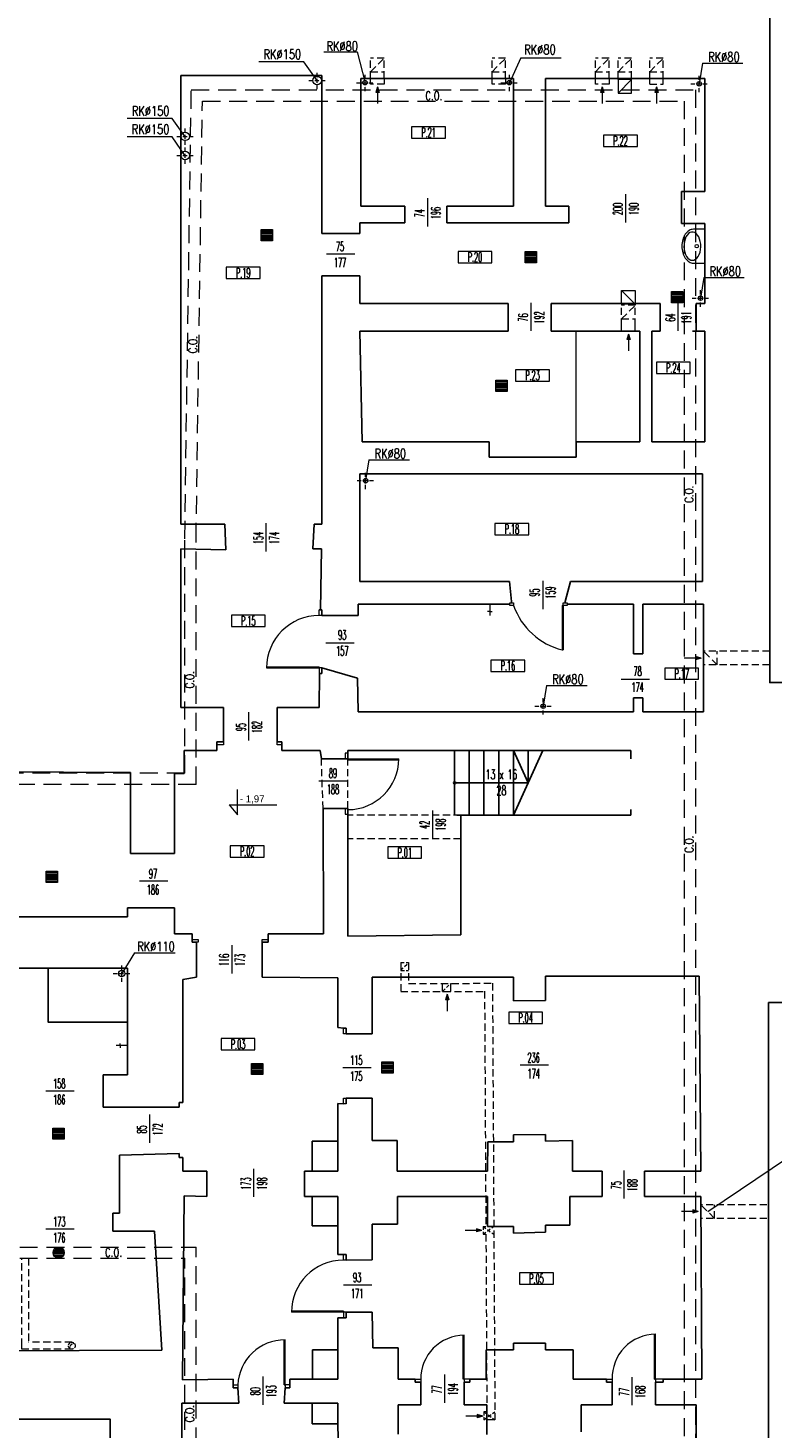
# Model space of a CAD drawing. Header units: millimetres. Extents: x 12584 to 77584, y 9983 to 29820.
# Tile 4 of 176: x 18211 to 19530, y 11439 to 13920. Entities that reach past the tile are written whole.
import ezdxf

# ---------------------------------------------------------------- set-up
doc = ezdxf.new("R2010")
doc.units = ezdxf.units.MM
doc.linetypes.add('ACAD_ISO10W100', pattern=[18, 12, -3, 0, -3])
doc.linetypes.add('HIDDEN', pattern=[9.525, 6.35, -3.175])
for name, color, linetype, lineweight in [('m_armatura', 5, 'Continuous', 5), ('m_armatura_bialy', 7, 'Continuous', 5), ('m_wentylacja', 1, 'Continuous', 5), ('mi_wentylacja', 7, 'Continuous', 0), ('mr_cienka', 7, 'Continuous', 9), ('mr_instalacje', 1, 'Continuous', 9), ('mr_opis', 7, 'Continuous', 9), ('mr_opis_bialy', 7, 'Continuous', 9), ('mr_otwory', 7, 'Continuous', 9), ('mr_przerywane', 7, 'Continuous', 13), ('mr_stolarka', 7, 'Continuous', 13), ('mr_wentylacja', 1, 'Continuous', 13), ('mr_ściany', 7, 'Continuous', 25)]:
    doc.layers.add(name, color=color, linetype=linetype, lineweight=lineweight)
doc.styles.add('styl1', font='simplex.shx', dxfattribs={"width": 0.75})
doc.styles.add('TABELKA', font='arial.ttf')
doc.styles.add('WYM', font='simplex.shx', dxfattribs={"width": 0.5})

# ---------------------------------------------------------------- blocks, each defined once
blk = doc.blocks.new('strz')
at = {"layer": 'm_wentylacja', "ltscale": 2}
h = blk.add_hatch(color=0, dxfattribs=at)
h.paths.add_polyline_path([(0, 9.8), (-2.9, 9.8), (0, 0)])
h.paths.add_polyline_path([(2.9, 9.8), (0, 9.8), (0, 0)])
at = {"layer": 'm_wentylacja', "color": 0, "ltscale": 2}
for p, q in [((0, 0), (0, 29.8)), ((0, 0), (-2.9, 9.8)), ((-2.9, 9.8), (2.9, 9.8)), ((0, 0), (2.9, 9.8))]:
    blk.add_line(p, q, dxfattribs=at)
blk = doc.blocks.new('KOTA')
at = {"layer": 'mr_opis', "color": 0}
for p, q in [((0, 0), (0, 50)), ((-16.6, 20), (76.8, 20)), ((-16.6, 20), (0, 0))]:
    blk.add_line(p, q, dxfattribs=at)
at = {"layer": 'mr_opis', "color": 0, "style": 'TABELKA', "flags": 4}
blk.add_attdef('POZIOM', (1.4, 25), '', height=13.7, rotation=360, dxfattribs=at)
blk = doc.blocks.new('UMYWALKA')
at = {"layer": 'm_armatura', "color": 0}
for p, q in [((-24.5, 24.9), (-25, 22)), ((-23.2, 27.6), (-24.5, 24.9)), ((-21, 30.1), (-23.2, 27.6)), ((-18.1, 32.3), (-21, 30.1)), ((-14.5, 34.2), (-18.1, 32.3)), ((-10.4, 35.6), (-14.5, 34.2)), ((-5.9, 36.6), (-10.4, 35.6)), ((-1.2, 37), (-5.9, 36.6)), ((3.6, 36.8), (-1.2, 37)), ((8.2, 36.2), (3.6, 36.8)), ((12.5, 35), (8.2, 36.2)), ((16.4, 33.3), (12.5, 35)), ((19.7, 31.3), (16.4, 33.3)), ((22.2, 28.9), (19.7, 31.3)), ((24, 26.2), (22.2, 28.9)), ((24.9, 23.5), (24, 26.2)), ((-30, 20.2), (-30, 0)), ((-30, 0), (30, 0)), ((-25, 22), (-24.5, 19.2)), ((-24.5, 19.2), (-23.2, 16.5)), ((-23.2, 16.5), (-21, 14)), ((-21, 14), (-18.1, 11.7)), ((-18.1, 11.7), (-14.5, 9.9)), ((-14.5, 9.9), (-10.4, 8.4)), ((-10.4, 8.4), (-5.9, 7.5)), ((-5.9, 7.5), (-1.2, 7.1)), ((-1.2, 7.1), (3.6, 7.2)), ((3.6, 7.2), (8.2, 7.9)), ((8.2, 7.9), (12.5, 9.1)), ((12.5, 9.1), (16.4, 10.7)), ((16.4, 10.7), (19.7, 12.8)), ((19.7, 12.8), (22.2, 15.2)), ((22.2, 15.2), (24, 17.8)), ((24, 17.8), (24.9, 20.6)), ((24.9, 20.6), (24.9, 23.5)), ((30, 0), (30, 20.2))]:
    blk.add_line(p, q, dxfattribs=at)
blk.add_circle((0, 14.2), 3, dxfattribs=at)
for centre, radius, start, end in [((-16.1, 20.2), 13.9, 148.4647, 180), ((-8.4, 15.5), 23, 124.0194, 148.4647), ((-3.3, 8), 32, 105.6207, 124.0194), ((0, -3.8), 44.3, 90, 105.6207), ((0, -3.8), 44.3, 74.3793, 90), ((3.3, 8), 32, 55.9806, 74.3793), ((8.4, 15.5), 23, 31.5353, 55.9806), ((16.1, 20.2), 13.9, 0, 31.5353)]:
    blk.add_arc(centre, radius, start, end, dxfattribs=at)

msp = doc.modelspace()

# ---------------------------------------------------------------- linework, layer by layer
at = {"layer": 'm_armatura', "color": 7}
for p, q in [((19028.5, 12885.6), (19024.5, 12885.6)), ((19028.5, 12898.6), (19028.5, 12878.6)), ((19028.5, 12885.6), (19032.5, 12885.6)), ((18386.6, 12116.4), (18366.6, 12116.4)), ((18373.6, 12116.4), (18373.6, 12120.4)), ((18373.6, 12116.4), (18373.6, 12112.4))]:
    msp.add_line(p, q, dxfattribs=at)
at = {"layer": 'mr_cienka', "color": 7, "ltscale": 2}
for p, q in [((18889.9, 13744.4), (18889.9, 13724.4)), ((18949.9, 13744.4), (18889.9, 13744.4)), ((18889.9, 13724.4), (18949.9, 13724.4)), ((19229.8, 13729.7), (19229.8, 13709.7)), ((19289.8, 13729.7), (19229.8, 13729.7)), ((19229.8, 13709.7), (19289.8, 13709.7)), ((18972.1, 13523.8), (18972.1, 13503.8)), ((19032.1, 13523.8), (18972.1, 13523.8)), ((18561.7, 13495.7), (18561.7, 13475.7)), ((18621.7, 13495.7), (18561.7, 13495.7)), ((18972.1, 13503.8), (19032.1, 13503.8)), ((18561.7, 13475.7), (18621.7, 13475.7)), ((19323.4, 13327.4), (19323.4, 13307.4)), ((19383.4, 13327.4), (19323.4, 13327.4)), ((19074, 13314), (19074, 13294)), ((19134, 13314), (19074, 13314)), ((19323.4, 13307.4), (19383.4, 13307.4)), ((19074, 13294), (19134, 13294)), ((19037.5, 13041.8), (19037.5, 13021.8)), ((19097.5, 13041.8), (19037.5, 13041.8)), ((19037.5, 13021.8), (19097.5, 13021.8)), ((18570.7, 12879.1), (18570.7, 12859.1)), ((18630.7, 12879.1), (18570.7, 12879.1)), ((18570.7, 12859.1), (18630.7, 12859.1)), ((19030.5, 12799.6), (19030.5, 12779.6)), ((19090.5, 12799.6), (19030.5, 12799.6)), ((19030.5, 12779.6), (19090.5, 12779.6)), ((19338.2, 12785.5), (19338.2, 12765.5)), ((19398.2, 12785.5), (19338.2, 12785.5)), ((19338.2, 12765.5), (19398.2, 12765.5)), ((18568.7, 12470.6), (18568.7, 12450.6)), ((18628.7, 12470.6), (18568.7, 12470.6)), ((18847.7, 12468.5), (18847.7, 12448.5)), ((18907.7, 12468.5), (18847.7, 12468.5)), ((18568.7, 12450.6), (18628.7, 12450.6)), ((18847.7, 12448.5), (18907.7, 12448.5)), ((19061.8, 12175.8), (19061.8, 12155.8)), ((19121.8, 12175.8), (19061.8, 12175.8)), ((19061.8, 12155.8), (19121.8, 12155.8)), ((18552.6, 12129), (18552.6, 12109)), ((18612.6, 12129), (18552.6, 12129)), ((18552.6, 12109), (18612.6, 12109)), ((19081, 11713.6), (19081, 11693.6)), ((19141, 11713.6), (19081, 11713.6)), ((19081, 11693.6), (19141, 11693.6))]:
    msp.add_line(p, q, dxfattribs=at)
at = {"layer": 'mr_cienka', "color": 7}
for points in [[(18949.9, 13724.4), (18949.9, 13744.4)], [(19289.8, 13709.7), (19289.8, 13729.7)], [(19032.1, 13503.8), (19032.1, 13523.8)], [(18621.7, 13475.7), (18621.7, 13495.7)], [(19181.1, 13186.2), (19181.1, 13382.2)], [(19383.4, 13307.4), (19383.4, 13327.4)], [(19134, 13294), (19134, 13314)], [(19097.5, 13021.8), (19097.5, 13041.8)], [(18630.7, 12859.1), (18630.7, 12879.1)], [(19090.5, 12779.6), (19090.5, 12799.6)], [(19398.2, 12765.5), (19398.2, 12785.5)], [(18628.7, 12450.6), (18628.7, 12470.6)], [(18907.7, 12448.5), (18907.7, 12468.5)], [(19121.8, 12155.8), (19121.8, 12175.8)], [(18612.6, 12109), (18612.6, 12129)], [(19141, 11693.6), (19141, 11713.6)]]:
    msp.add_lwpolyline(points, dxfattribs=at)
at = {"layer": 'mr_instalacje', "color": 7, "linetype": 'ACAD_ISO10W100', "ltscale": 0.6}
for p, q in [((18707.7, 13826.4), (18737.7, 13826.4)), ((18722.7, 13811.4), (18722.7, 13841.4)), ((18792.4, 13822.7), (18822.4, 13822.7)), ((18807.4, 13807.7), (18807.4, 13837.7)), ((19048.1, 13822.7), (19078.1, 13822.7)), ((19063.1, 13807.7), (19063.1, 13837.7)), ((19384.1, 13820.7), (19414.1, 13820.7)), ((19399.1, 13805.7), (19399.1, 13835.7)), ((18474.2, 13727.5), (18504.2, 13727.5)), ((18489.2, 13712.5), (18489.2, 13742.5)), ((18489.2, 13678.7), (18489.2, 13708.7)), ((18474.2, 13693.7), (18504.2, 13693.7)), ((19401.5, 13425.8), (19401.5, 13455.8)), ((19386.5, 13440.8), (19416.5, 13440.8)), ((18808.5, 13102.6), (18808.5, 13132.6)), ((18793.5, 13117.6), (18823.5, 13117.6)), ((19123, 12702.9), (19123, 12732.9)), ((19108, 12717.9), (19138, 12717.9)), ((18376.7, 12229.2), (18376.7, 12259.2)), ((18361.7, 12244.2), (18391.7, 12244.2))]:
    msp.add_line(p, q, dxfattribs=at)
at = {"layer": 'mr_instalacje', "color": 7, "linetype": 'HIDDEN', "ltscale": 5}
for p, q in [((18488.2, 12599.2), (17107.6, 12599.2)), ((18508.2, 12579.2), (17107.6, 12579.2))]:
    msp.add_line(p, q, dxfattribs=at)
at = {"layer": 'mr_instalacje', "color": 7, "linetype": 'HIDDEN', "ltscale": 2}
msp.add_line((18211.7, 11739.5), (18211.7, 11590.7), dxfattribs=at)
at = {"layer": 'mr_instalacje', "color": 7, "linetype": 'HIDDEN', "ltscale": 5}
for points in [[(18488.2, 13014.4), (18499.8, 13810), (19392.8, 13810), (19392.8, 11150), (18488.2, 11150), (18488.2, 11739.5)], [(18508.2, 13011.1), (18519.5, 13790), (19372.8, 13790), (19372.8, 11170), (18508.2, 11170), (18508.2, 11759.5)], [(18488.2, 12599.2), (18488.2, 13014.4)], [(18508.2, 12579.2), (18508.2, 13011.1)], [(17100.6, 11759.5), (18508.2, 11759.5)], [(17100.6, 11739.5), (18488.2, 11739.5)]]:
    msp.add_lwpolyline(points, dxfattribs=at)
at = {"layer": 'mr_instalacje', "color": 7, "ltscale": 2}
for points in [[(18623.5, 13562.7), (18643.5, 13562.7), (18643.5, 13542.7), (18623.5, 13542.7)], [(19091.2, 13523.8), (19111.2, 13523.8), (19111.2, 13503.8), (19091.2, 13503.8)], [(19350, 13452.8), (19370, 13452.8), (19370, 13432.8), (19350, 13432.8)], [(19039.2, 13295.5), (19059.2, 13295.5), (19059.2, 13275.5), (19039.2, 13275.5)], [(18242.6, 12425.5), (18262.6, 12425.5), (18262.6, 12405.5), (18242.6, 12405.5)], [(18606.6, 12085), (18626.6, 12085), (18626.6, 12065), (18606.6, 12065)], [(18837.4, 12087.6), (18857.4, 12087.6), (18857.4, 12067.6), (18837.4, 12067.6)], [(18254.8, 11970.4), (18274.8, 11970.4), (18274.8, 11950.4), (18254.8, 11950.4)]]:
    msp.add_lwpolyline(points, close=True, dxfattribs=at)
for points in [[(18623.5, 13560.2), (18643.5, 13560.2)], [(18623.5, 13557.7), (18643.5, 13557.7)], [(18623.5, 13555.2), (18643.5, 13555.2)], [(18623.5, 13552.7), (18643.5, 13552.7)], [(18623.5, 13550.2), (18643.5, 13550.2)], [(18623.5, 13547.7), (18643.5, 13547.7)], [(18623.5, 13545.2), (18643.5, 13545.2)], [(19091.2, 13521.3), (19111.2, 13521.3)], [(19091.2, 13518.8), (19111.2, 13518.8)], [(19091.2, 13516.3), (19111.2, 13516.3)], [(19091.2, 13513.8), (19111.2, 13513.8)], [(19091.2, 13511.3), (19111.2, 13511.3)], [(19091.2, 13508.8), (19111.2, 13508.8)], [(19091.2, 13506.3), (19111.2, 13506.3)], [(19350, 13450.3), (19370, 13450.3)], [(19350, 13447.8), (19370, 13447.8)], [(19350, 13445.3), (19370, 13445.3)], [(19350, 13442.8), (19370, 13442.8)], [(19350, 13440.3), (19370, 13440.3)], [(19350, 13437.8), (19370, 13437.8)], [(19350, 13435.3), (19370, 13435.3)], [(19039.2, 13293), (19059.2, 13293)], [(19039.2, 13290.5), (19059.2, 13290.5)], [(19039.2, 13288), (19059.2, 13288)], [(19039.2, 13285.5), (19059.2, 13285.5)], [(19039.2, 13283), (19059.2, 13283)], [(19039.2, 13280.5), (19059.2, 13280.5)], [(19039.2, 13278), (19059.2, 13278)], [(18242.6, 12423), (18262.6, 12423)], [(18242.6, 12420.5), (18262.6, 12420.5)], [(18242.6, 12418), (18262.6, 12418)], [(18242.6, 12415.5), (18262.6, 12415.5)], [(18242.6, 12413), (18262.6, 12413)], [(18242.6, 12410.5), (18262.6, 12410.5)], [(18242.6, 12408), (18262.6, 12408)], [(18606.6, 12082.5), (18626.6, 12082.5)], [(18837.4, 12085.1), (18857.4, 12085.1)], [(18837.4, 12082.6), (18857.4, 12082.6)], [(18606.6, 12080), (18626.6, 12080)], [(18606.6, 12077.5), (18626.6, 12077.5)], [(18606.6, 12075), (18626.6, 12075)], [(18606.6, 12072.5), (18626.6, 12072.5)], [(18606.6, 12070), (18626.6, 12070)], [(18606.6, 12067.5), (18626.6, 12067.5)], [(18837.4, 12080.1), (18857.4, 12080.1)], [(18837.4, 12077.6), (18857.4, 12077.6)], [(18837.4, 12075.1), (18857.4, 12075.1)], [(18837.4, 12072.6), (18857.4, 12072.6)], [(18837.4, 12070.1), (18857.4, 12070.1)], [(18254.8, 11967.9), (18274.8, 11967.9)], [(18254.8, 11965.4), (18274.8, 11965.4)], [(18254.8, 11962.9), (18274.8, 11962.9)], [(18254.8, 11960.4), (18274.8, 11960.4)], [(18254.8, 11957.9), (18274.8, 11957.9)], [(18254.8, 11955.4), (18274.8, 11955.4)], [(18254.8, 11952.9), (18274.8, 11952.9)], [(18255, 11749.7), (18274.7, 11749.7)], [(18255.3, 11752.2), (18274.4, 11752.2)], [(18255.3, 11747.2), (18274.4, 11747.2)], [(18256.4, 11754.7), (18273.3, 11754.7)], [(18256.4, 11744.7), (18273.3, 11744.7)], [(18258.5, 11757.2), (18271.2, 11757.2)], [(18258.5, 11742.2), (18271.2, 11742.2)]]:
    msp.add_lwpolyline(points, dxfattribs=at)
at = {"layer": 'mr_instalacje', "color": 7, "linetype": 'HIDDEN', "ltscale": 2}
for points in [[(18288.3, 11578.7), (18199.7, 11578.7), (18199.7, 11584.7), (18199.7, 11739.5)], [(18288.3, 11590.7), (18211.7, 11590.7)]]:
    msp.add_lwpolyline(points, dxfattribs=at)
at = {"layer": 'mr_instalacje', "color": 7, "linetype": 'HIDDEN', "ltscale": 0.5}
msp.add_lwpolyline([(18284.6, 11580), (18286.3, 11586.2), (18292.1, 11589.4)], dxfattribs=at)
at = {"layer": 'mr_instalacje', "color": 7, "ltscale": 2}
for centre, radius in [((18722.7, 13826.4), 7.5), ((18807.4, 13822.7), 4), ((19063.1, 13822.7), 4), ((18489.2, 13727.5), 7.5), ((18489.2, 13693.7), 7.5), ((18376.7, 12244.2), 5.5)]:
    msp.add_circle(centre, radius, dxfattribs=at)
at = {"layer": 'mr_instalacje', "color": 7}
for centre, radius in [((19399.1, 13820.7), 4), ((19401.5, 13440.8), 4), ((18808.5, 13117.6), 4), ((19123, 12717.9), 4), ((18264.8, 11749.7), 9.84)]:
    msp.add_circle(centre, radius, dxfattribs=at)
at = {"layer": 'mr_instalacje', "color": 7, "linetype": 'HIDDEN', "ltscale": 0.7}
msp.add_circle((18288.3, 11584.7), 6, dxfattribs=at)
at = {"layer": 'mr_opis', "color": 7}
msp.add_lwpolyline([(19414.2, 11822.3), (19557.5, 11918.5), (19663.2, 11918.5)], dxfattribs=at)
at = {"layer": 'mr_otwory', "color": 7, "ltscale": 2}
for p, q in [((19268.5, 13625.2), (19268.5, 13575.2)), ((18917.8, 13617.9), (18917.8, 13567.9)), ((18789.3, 13519.1), (18739.3, 13519.1)), ((19100.9, 13432.9), (19100.9, 13382.9)), ((19361.6, 13432.9), (19361.6, 13382.9)), ((18631.9, 13042.2), (18631.9, 12992.2)), ((19122.5, 12940.1), (19122.5, 12890.1)), ((18788, 12829.3), (18738, 12829.3)), ((19311, 12765.2), (19261, 12765.2)), ((18601, 12707.1), (18601, 12657.1)), ((18775.7, 12584.8), (18725.7, 12584.8)), ((18927.2, 12532.9), (18927.2, 12482.9)), ((18458.2, 12407.6), (18408.2, 12407.6)), ((18571.3, 12294.5), (18571.3, 12244.5)), ((19132.2, 12081.7), (19082.2, 12081.7)), ((18818.1, 12077.3), (18768.1, 12077.3)), ((18292.2, 12035.8), (18242.2, 12035.8)), ((18425.6, 11994.2), (18425.6, 11944.2)), ((18610.2, 11898.3), (18610.2, 11848.3)), ((19265.7, 11895.4), (19265.7, 11845.4)), ((18292.2, 11791), (18242.2, 11791)), ((18819.6, 11692.2), (18769.6, 11692.2)), ((18626.7, 11530), (18626.7, 11480)), ((18948.3, 11533.4), (18948.3, 11483.4)), ((19280, 11529.2), (19280, 11479.2))]:
    msp.add_line(p, q, dxfattribs=at)
at = {"layer": 'mr_otwory', "color": 7}
for points in [[(18734.7, 13877.2), (18793.4, 13877.2), (18807.4, 13822.7)], [(18722.7, 13826.4), (18699.3, 13859.7), (18619.6, 13859.7)], [(19083.1, 13866.5), (19063.1, 13822.7)], [(19083.1, 13866.5), (19155, 13866.5)], [(19405, 13857.4), (19399.1, 13820.7)], [(19405, 13857.4), (19476.7, 13857.4)], [(18489.3, 13725.9), (18466, 13759.2), (18386.3, 13759.2)], [(18489.2, 13693.4), (18465.9, 13726.6), (18386.2, 13726.6)], [(19407.4, 13477.5), (19401.5, 13440.8)], [(19407.4, 13477.5), (19479.1, 13477.5)], [(18814.4, 13154.3), (18808.5, 13117.6)], [(18814.4, 13154.3), (18886.1, 13154.3)], [(19128.9, 12754.6), (19123, 12717.9)], [(19128.9, 12754.6), (19200.6, 12754.6)], [(18399.3, 12280.9), (18376.7, 12244.2)], [(18399.3, 12280.9), (18471.1, 12280.9)]]:
    msp.add_lwpolyline(points, dxfattribs=at)
at = {"layer": 'mr_przerywane', "color": 7, "linetype": 'HIDDEN', "ltscale": 2}
for p, q in [((18977.1, 12524.6), (18777.1, 12524.6)), ((18977.1, 12482.6), (18777.1, 12482.6))]:
    msp.add_line(p, q, dxfattribs=at)
for points in [[(18733.1, 12536.6), (18730.1, 12624.6)], [(18777.1, 12536.6), (18777.1, 12624.6)]]:
    msp.add_lwpolyline(points, dxfattribs=at)
at = {"layer": 'mr_stolarka', "color": 7, "linetype": 'HIDDEN', "ltscale": 2}
for p, q in [((19063.6, 12896.1), (19063.6, 12901.1)), ((19063.6, 12901.1), (19070.6, 12901.1)), ((19070.6, 12901.1), (19070.6, 12896.1)), ((19158.6, 12896.1), (19158.6, 12901.1)), ((19158.6, 12901.1), (19165.6, 12901.1)), ((19165.6, 12901.1), (19165.6, 12896.1)), ((19070.6, 12896.1), (19063.6, 12896.1)), ((19165.6, 12896.1), (19158.6, 12896.1)), ((18664.1, 11515.1), (18666.1, 11515.1))]:
    msp.add_line(p, q, dxfattribs=at)
at = {"layer": 'mr_stolarka', "color": 7, "ltscale": 2}
for p, q in [((19063.6, 12901.1), (19063.6, 12901.1)), ((18726.1, 12878.6), (18726.1, 12878.6)), ((19156.6, 12896.1), (19156.6, 12817.6)), ((19156.6, 12896.1), (19158.6, 12896.1)), ((19158.6, 12896.1), (19158.6, 12817.6)), ((19158.6, 12817.6), (19158.6, 12817.6)), ((18633.1, 12787.6), (18726.1, 12787.6)), ((18633.1, 12785.6), (18633.1, 12785.6)), ((18633.1, 12785.6), (18726.1, 12785.6)), ((18726.1, 12785.6), (18726.1, 12787.6)), ((18777.1, 12624.6), (18867.1, 12624.6)), ((18777.1, 12622.6), (18777.1, 12624.6)), ((18777.1, 12622.6), (18867.1, 12622.6)), ((18867.1, 12624.6), (18867.1, 12624.6)), ((18777.1, 12536.6), (18777.1, 12536.6)), ((18769.1, 11736.1), (18769.1, 11736.1)), ((18769.1, 11646.1), (18677.1, 11646.1)), ((18769.1, 11644.1), (18677.1, 11644.1)), ((18677.1, 11644.1), (18677.1, 11644.1)), ((18769.1, 11646.1), (18769.1, 11644.1)), ((18664.1, 11515.1), (18664.1, 11595.1)), ((18666.1, 11515.1), (18666.1, 11595.1)), ((18666.1, 11595.1), (18666.1, 11595.1)), ((18981.1, 11525.1), (18981.1, 11603.1)), ((18983.1, 11525.1), (18983.1, 11603.1)), ((18983.1, 11603.1), (18983.1, 11603.1)), ((19320.1, 11525.1), (19320.1, 11605.1)), ((19322.1, 11525.1), (19322.1, 11605.1)), ((19322.1, 11605.1), (19322.1, 11605.1)), ((18582.1, 11515.1), (18582.1, 11515.1)), ((18664.1, 11515.1), (18666.1, 11515.1)), ((18906.1, 11525.1), (18906.1, 11525.1)), ((18983.1, 11525.1), (18981.1, 11525.1)), ((19245.1, 11525.1), (19245.1, 11525.1)), ((19320.1, 11525.1), (19322.1, 11525.1))]:
    msp.add_line(p, q, dxfattribs=at)
for points in [[(18726.1, 12878.6), (18726.1, 12888.6), (18731.1, 12888.6), (18731.1, 12878.6)], [(18726.1, 12785.6), (18726.1, 12775.6), (18731.1, 12775.6), (18731.1, 12785.6)], [(18557.1, 12654.6), (18557.1, 12649.6), (18545.1, 12649.6), (18545.1, 12654.6)], [(18660.1, 12654.6), (18660.1, 12649.6), (18652.1, 12649.6), (18652.1, 12654.6)], [(18772.1, 12634.6), (18772.1, 12624.6), (18777.1, 12624.6), (18777.1, 12634.6)], [(18772.1, 12536.6), (18772.1, 12526.6), (18777.1, 12526.6), (18777.1, 12536.6)], [(18512.1, 12304.6), (18512.1, 12299.6), (18501.1, 12299.6), (18501.1, 12304.6)], [(18636.1, 12304.6), (18636.1, 12299.6), (18625.1, 12299.6), (18625.1, 12304.6)], [(18769.1, 12137.6), (18769.1, 12147.6), (18774.1, 12147.6), (18774.1, 12137.6)], [(18769.1, 12013.1), (18769.1, 12023.1), (18774.1, 12023.1), (18774.1, 12013.1)], [(18769.1, 11736.1), (18769.1, 11746.1), (18774.1, 11746.1), (18774.1, 11736.1)], [(18769.1, 11644.1), (18769.1, 11634.1), (18774.1, 11634.1), (18774.1, 11644.1)], [(18582.1, 11515.1), (18582.1, 11510.1), (18574.1, 11510.1), (18574.1, 11515.1)], [(18666.1, 11515.1), (18666.1, 11510.1), (18674.1, 11510.1), (18674.1, 11515.1)], [(18906.1, 11525.1), (18906.1, 11520.1), (18896.1, 11520.1), (18896.1, 11525.1)], [(18983.1, 11525.1), (18983.1, 11520.1), (18993.1, 11520.1), (18993.1, 11525.1)], [(19245.1, 11525.1), (19245.1, 11520.1), (19235.1, 11520.1), (19235.1, 11525.1)], [(19322.1, 11525.1), (19322.1, 11520.1), (19335.1, 11520.1), (19335.1, 11525.1)]]:
    msp.add_lwpolyline(points, close=True, dxfattribs=at)
msp.add_lwpolyline([(19156.6, 12817.6), (19158.6, 12817.6)], dxfattribs=at)
for centre, radius, start, end in [((18726.1, 12785.6), 93, 90, 180), ((19186.5, 12936.7), 122.8, 199.3012, 255.9197), ((18777.1, 12624.6), 90, 270, 0), ((18769.1, 11644.1), 92, 90, 180), ((18665.5, 11511.6), 83.5, 89.6063, 177.5993), ((18983.3, 11525.9), 77.2, 90.1094, 180.6299), ((19322.6, 11527.6), 77.5, 90.3302, 181.8592)]:
    msp.add_arc(centre, radius, start, end, dxfattribs=at)
at = {"layer": 'mr_wentylacja', "color": 7, "linetype": 'HIDDEN', "ltscale": 2}
for p, q in [((18817.4, 13830.2), (18817.4, 13866.2)), ((18841.4, 13866.2), (18817.4, 13866.2)), ((18817.4, 13842.2), (18841.4, 13866.2)), ((18841.4, 13830.2), (18841.4, 13866.2)), ((19032.3, 13830.2), (19032.3, 13866.2)), ((19056.3, 13866.2), (19032.3, 13866.2)), ((19032.3, 13842.2), (19056.3, 13866.2)), ((19056.3, 13830.2), (19056.3, 13866.2)), ((19215.5, 13830.2), (19215.5, 13866.2)), ((19239.5, 13866.2), (19215.5, 13866.2)), ((19215.5, 13842.2), (19239.5, 13866.2)), ((19239.5, 13830.2), (19239.5, 13866.2)), ((19255.5, 13830.2), (19255.5, 13866.2)), ((19279.5, 13866.2), (19255.5, 13866.2)), ((19255.5, 13842.2), (19279.5, 13866.2)), ((19279.5, 13830.2), (19279.5, 13866.2)), ((19311.5, 13830.2), (19311.5, 13866.2)), ((19335.5, 13866.2), (19311.5, 13866.2)), ((19311.5, 13842.2), (19335.5, 13866.2)), ((19335.5, 13830.2), (19335.5, 13866.2)), ((18817.4, 13842.2), (18841.4, 13842.2)), ((18817.4, 13820.2), (18817.4, 13830.2)), ((18841.4, 13820.2), (18817.4, 13820.2)), ((18841.4, 13830.2), (18841.4, 13820.2)), ((19032.3, 13842.2), (19056.3, 13842.2)), ((19032.3, 13820.2), (19032.3, 13830.2)), ((19056.3, 13820.2), (19032.3, 13820.2)), ((19056.3, 13830.2), (19056.3, 13820.2)), ((19215.5, 13842.2), (19239.5, 13842.2)), ((19215.5, 13820.2), (19215.5, 13830.2)), ((19239.5, 13820.2), (19215.5, 13820.2)), ((19239.5, 13830.2), (19239.5, 13820.2)), ((19255.5, 13842.2), (19279.5, 13842.2)), ((19311.5, 13842.2), (19335.5, 13842.2)), ((19311.5, 13820.2), (19311.5, 13830.2)), ((19311.5, 13820.2), (19335.5, 13820.2)), ((19335.5, 13820.2), (19335.5, 13830.2)), ((19261.9, 13392.2), (19261.9, 13428.2)), ((19285.9, 13428.2), (19261.9, 13428.2)), ((19261.9, 13404.2), (19285.9, 13428.2)), ((19285.9, 13392.2), (19285.9, 13428.2)), ((19261.9, 13404.2), (19285.9, 13404.2)), ((19261.9, 13382.2), (19261.9, 13392.2)), ((19261.9, 13382.2), (19285.9, 13382.2)), ((19285.9, 13382.2), (19285.9, 13392.2)), ((19524.1, 12815.1), (19407.1, 12815.1)), ((19407.1, 12791.1), (19407.1, 12815.1)), ((19431.1, 12791.1), (19407.1, 12815.1)), ((19431.1, 12791.1), (19431.1, 12815.1)), ((19524.1, 12791.1), (19407.1, 12791.1)), ((19019.1, 12212.7), (19021.4, 11796.1)), ((19033.1, 12226.9), (19037.4, 11453.6)), ((19519.2, 11834.3), (19402.2, 11834.3)), ((19402.2, 11810.3), (19402.2, 11834.3)), ((19426.2, 11810.3), (19402.2, 11834.3)), ((19426.2, 11810.3), (19426.2, 11834.3)), ((19519.2, 11810.3), (19402.2, 11810.3)), ((19021.5, 11782.1), (19023.2, 11467.5)), ((19023.2, 11467.5), (19018.1, 11467.5)), ((19037.4, 11453.6), (19018.1, 11453.5))]:
    msp.add_line(p, q, dxfattribs=at)
at = {"layer": 'mr_wentylacja', "color": 7, "ltscale": 2}
for p, q in [((19255.5, 13828.2), (19255.5, 13830.2)), ((19279.5, 13828.2), (19255.5, 13828.2)), ((19255.5, 13828.2), (19255.5, 13804.2)), ((19255.5, 13804.2), (19279.5, 13828.2)), ((19279.5, 13828.2), (19279.5, 13830.2)), ((19279.5, 13804.2), (19279.5, 13828.2)), ((19255.5, 13804.2), (19279.5, 13804.2)), ((19261.9, 13454.2), (19285.9, 13454.2)), ((19261.9, 13430.2), (19261.9, 13454.2)), ((19261.9, 13454.2), (19285.9, 13430.2)), ((19285.9, 13454.2), (19285.9, 13430.2)), ((19285.9, 13430.2), (19261.9, 13430.2)), ((19261.9, 13430.2), (19261.9, 13428.2)), ((19285.9, 13430.2), (19285.9, 13428.2)), ((19016.4, 11796.1), (19021.4, 11796.1)), ((19016.5, 11782.1), (19021.5, 11782.1)), ((19037.3, 11467.6), (19037.3, 11467.6))]:
    msp.add_line(p, q, dxfattribs=at)
at = {"layer": 'mr_wentylacja', "color": 7, "linetype": 'HIDDEN'}
for p, q in [((18870.6, 12263.6), (18884.6, 12263.6)), ((18870.7, 12249.6), (18884.6, 12263.6)), ((18870.7, 12249.6), (18884.7, 12249.6)), ((18944.9, 12212.5), (18958.9, 12226.7)), ((18944.9, 12212.5), (18958.9, 12212.5)), ((19016.4, 11796.1), (19016.5, 11782.1)), ((19018.1, 11467.5), (19018.1, 11453.5))]:
    msp.add_line(p, q, dxfattribs=at)
at = {"layer": 'mr_wentylacja', "color": 7, "linetype": 'HIDDEN', "ltscale": 2}
for points in [[(18870.6, 12263.6), (18870.6, 12212.3), (19019.1, 12212.6)], [(18884.6, 12263.6), (18884.6, 12226.5)], [(18884.6, 12226.5), (19033.1, 12226.9)]]:
    msp.add_lwpolyline(points, dxfattribs=at)
at = {"layer": 'mr_wentylacja', "color": 7}
for points in [[(18944.9, 12212.5), (18944.9, 12226.7)], [(18958.9, 12226.7), (18958.9, 12212.5)]]:
    msp.add_lwpolyline(points, dxfattribs=at)
at = {"layer": 'mr_wentylacja', "color": 7, "linetype": 'HIDDEN'}
for points in [[(19016.4, 11782.2), (19035.6, 11796.2)], [(19016.4, 11796.1), (19035.6, 11782.1)], [(19018, 11453.6), (19037.2, 11467.6)], [(19018, 11467.5), (19037.2, 11453.5)]]:
    msp.add_lwpolyline(points, dxfattribs=at)
at = {"layer": 'mr_ściany', "color": 7, "ltscale": 2}
for p, q in [((18481.1, 13835.6), (18731.1, 13835.6)), ((18481.1, 13835.6), (18481.1, 13040.6)), ((18731.1, 13835.6), (18731.1, 13555.2)), ((18800.1, 13830.2), (19070.1, 13830.2)), ((18800.1, 13604.2), (18800.1, 13830.2)), ((19070.1, 13830.2), (19070.1, 13604.2)), ((19127.1, 13830.2), (19409.1, 13830.2)), ((19127.1, 13604.2), (19127.1, 13830.2)), ((19409.1, 13630.2), (19409.1, 13830.2)), ((19368.1, 13573.2), (19368.1, 13630.2)), ((19368.1, 13630.2), (19409.1, 13630.2)), ((18800.1, 13604.2), (18878.1, 13604.2)), ((18878.1, 13574.2), (18878.1, 13604.2)), ((18952.1, 13604.2), (19070.1, 13604.2)), ((18952.1, 13574.2), (18952.1, 13604.2)), ((19168.1, 13604.2), (19127.1, 13604.2)), ((19168.1, 13574.2), (19168.1, 13604.2)), ((18798.1, 13574.2), (18878.1, 13574.2)), ((18798.1, 13555.2), (18798.1, 13574.2)), ((18952.1, 13574.2), (19168.1, 13574.2)), ((19368.1, 13573.2), (19409.1, 13573.2)), ((19409.1, 13573.2), (19409.1, 13431.2)), ((18731.1, 13555.2), (18798.1, 13555.2)), ((18731.1, 13480.2), (18798.1, 13480.2)), ((18731.1, 13480.2), (18731.1, 13040.6)), ((18798.1, 13480.2), (18798.1, 13431.2)), ((18798.1, 13431.2), (19061.1, 13431.2)), ((19061.1, 13431.2), (19061.1, 13382.2)), ((19137.1, 13431.2), (19330.1, 13431.2)), ((19137.1, 13431.2), (19137.1, 13382.2)), ((19330.1, 13431.2), (19330.1, 13382.2)), ((19394.1, 13431.2), (19409.1, 13431.2)), ((19394.1, 13431.2), (19394.1, 13382.2)), ((18798.1, 13382.2), (19061.1, 13382.2)), ((18798.1, 13382.2), (18802.1, 13186.2)), ((19137.1, 13382.2), (19294.1, 13382.2)), ((19294.1, 13186.2), (19294.1, 13382.2)), ((19315.1, 13382.2), (19330.1, 13382.2)), ((19315.1, 13382.2), (19315.1, 13186.2)), ((19387.1, 13382.2), (19409.1, 13382.2)), ((19409.1, 13382.2), (19409.1, 13186.2)), ((18802.1, 13186.2), (19027.1, 13186.2)), ((19027.1, 13159.2), (19027.1, 13186.1)), ((19181.1, 13186.2), (19294.1, 13186.2)), ((19181.1, 13159.2), (19181.1, 13186.1)), ((19315.1, 13186.2), (19409.1, 13186.2)), ((19027.1, 13159.2), (19181.1, 13159.2)), ((18798.1, 13129.6), (19405.1, 13129.6)), ((18798.1, 13129.6), (18798.1, 12938.6)), ((19405.1, 13129.6), (19405.1, 12938.6)), ((18481.1, 13040.6), (18559.1, 13040.6)), ((18561.2, 12995.2), (18559.1, 13040.6)), ((18715.1, 12996.6), (18717.1, 13040.6)), ((18717.1, 13040.6), (18731.1, 13040.6)), ((18481.1, 12996.6), (18561.2, 12995.2)), ((18481.1, 12715.6), (18481.1, 12996.6)), ((18715.1, 12996.6), (18730.1, 12996.6)), ((18728.6, 12888.6), (18730.1, 12996.6)), ((18798.1, 12938.6), (19063.1, 12938.6)), ((19063.1, 12938.6), (19067.1, 12903.6)), ((19171.1, 12938.6), (19162.1, 12903.6)), ((19171.1, 12938.6), (19405.1, 12938.6)), ((18726.1, 12888.6), (18731.1, 12888.6)), ((18728.6, 12888.6), (18731.1, 12888.6)), ((18731.1, 12878.6), (18731.1, 12888.6)), ((18731.1, 12878.6), (18795.1, 12878.6)), ((18795.1, 12898.6), (19057.1, 12898.6)), ((18795.1, 12878.6), (18795.1, 12898.6)), ((19172.1, 12898.6), (19283.1, 12898.6)), ((19283.1, 12898.6), (19283.1, 12810.6)), ((19299.1, 12898.6), (19407.1, 12898.6)), ((19299.1, 12898.6), (19299.1, 12810.6)), ((19407.1, 12898.6), (19407.1, 12707.6)), ((19299.1, 12810.6), (19283.1, 12810.6)), ((18731.1, 12775.6), (18731.1, 12785.6)), ((18731.1, 12785.6), (18793.9, 12767.7)), ((18726.1, 12715.6), (18726.9, 12775.6)), ((18726.1, 12775.6), (18731.1, 12775.6)), ((18726.9, 12775.6), (18731.1, 12775.6)), ((19283.1, 12732.6), (19283.1, 12707.6)), ((19299.1, 12732.6), (19283.1, 12732.6)), ((19299.1, 12732.6), (19299.1, 12707.6)), ((18557.1, 12715.6), (18481.1, 12715.6)), ((18557.1, 12654.6), (18557.1, 12715.6)), ((18652.1, 12654.6), (18652.1, 12715.6)), ((18726.1, 12715.6), (18652.1, 12715.6)), ((18795.3, 12707.6), (19283.1, 12707.6)), ((19299.1, 12707.6), (19407.1, 12707.6)), ((18545.1, 12649.6), (18545.1, 12654.6)), ((18545.1, 12654.6), (18557.1, 12654.6)), ((18652.1, 12654.6), (18660.1, 12654.6)), ((18660.1, 12649.6), (18660.1, 12654.6)), ((18487.1, 12639.6), (18487.1, 12598.6)), ((18487.1, 12639.6), (18545.1, 12639.6)), ((18545.1, 12639.6), (18545.1, 12649.6)), ((18660.1, 12639.6), (18660.1, 12649.6)), ((18660.1, 12639.6), (18728.1, 12639.6)), ((18728.1, 12639.6), (18730.1, 12624.6)), ((18777.1, 12639.6), (18777.1, 12624.6)), ((18777.1, 12639.6), (19278.1, 12639.6)), ((18966.1, 12639.6), (18966.1, 12524.6)), ((18992.1, 12639.6), (18992.1, 12524.6)), ((19018.1, 12639.6), (19018.1, 12524.6)), ((19044.1, 12639.6), (19044.1, 12524.6)), ((19070.1, 12639.6), (19070.1, 12524.6)), ((19096.1, 12582.1), (19070.1, 12639.6)), ((19122.1, 12639.6), (19070.1, 12524.6)), ((19096.1, 12639.6), (19096.1, 12582.1)), ((19278.1, 12639.6), (19278.1, 12624.6)), ((19278.1, 12639.6), (19278.1, 12624.6)), ((17107.6, 12604.6), (18392.1, 12600.6)), ((18730.1, 12624.6), (18777.1, 12624.6)), ((18392.1, 12456.6), (18392.1, 12600.6)), ((18470.1, 12598.6), (18470.1, 12456.6)), ((18470.1, 12598.6), (18487.1, 12598.6)), ((18968.1, 12582.1), (19096.1, 12582.1)), ((18733.1, 12536.6), (18734.1, 12314.6)), ((18733.1, 12536.6), (18777.1, 12536.6)), ((18777.1, 12536.6), (18777.1, 12310.6)), ((19278.1, 12534.6), (19278.1, 12524.6)), ((18970.1, 12524.6), (19278.1, 12524.6)), ((18977.1, 12524.6), (18977.1, 12312.6)), ((18392.1, 12456.6), (18470.1, 12456.6)), ((18387.1, 12360.6), (18470.1, 12360.6)), ((18387.1, 12344.6), (18387.1, 12360.6)), ((18470.1, 12360.6), (18470.1, 12314.6)), ((17585.6, 12344.6), (18387.1, 12344.6)), ((18470.1, 12314.6), (18501.1, 12314.6)), ((18501.1, 12314.6), (18501.1, 12299.6)), ((18636.1, 12314.6), (18636.1, 12299.6)), ((18734.1, 12314.6), (18636.1, 12314.6)), ((18777.1, 12310.6), (18977.1, 12312.6)), ((18509.1, 12299.6), (18501.1, 12299.6)), ((18509.1, 12299.6), (18509.1, 12237.6)), ((18625.1, 12299.6), (18625.1, 12237.6)), ((18636.1, 12299.6), (18627.1, 12299.6)), ((18386.6, 12253.6), (17691.6, 12253.6)), ((18386.6, 12253.6), (18386.6, 12064.6)), ((18509.1, 12237.6), (18485.1, 12233.6)), ((18485.1, 12233.6), (18485.1, 12015.6)), ((18759.1, 12236.6), (18625.1, 12237.6)), ((18759.1, 12236.6), (18759.1, 12148.6)), ((18820.1, 12237.6), (18820.1, 12137.6)), ((18820.1, 12237.6), (19070.1, 12237.6)), ((19070.1, 12237.6), (19070.1, 12195.6)), ((19399.1, 12239.6), (19127.1, 12239.6)), ((19127.1, 12239.6), (19127.1, 12196.6)), ((19399.1, 12239.6), (19402.1, 11894.1)), ((19070.1, 12195.6), (19127.1, 12196.6)), ((18759.1, 12148.6), (18769.1, 12147.6)), ((18769.1, 12147.6), (18774.1, 12147.6)), ((18774.1, 12147.6), (18774.1, 12137.6)), ((18774.1, 12137.6), (18820.1, 12137.6)), ((18386.6, 12064.6), (18343.6, 12064.6)), ((18343.6, 12064.6), (18343.6, 12007.6)), ((18386.6, 12007.6), (18343.6, 12007.6)), ((18386.6, 12007.6), (18478.1, 12007.6)), ((18478.1, 12015.6), (18478.1, 12007.6)), ((18478.1, 12015.6), (18485.1, 12015.6)), ((18759.1, 12014.1), (18759.1, 11894.1)), ((18769.1, 12013.4), (18759.1, 12014.1)), ((18774.1, 12023.1), (18774.1, 12013.1)), ((18820.1, 12023.1), (18774.1, 12023.1)), ((18820.1, 12023.1), (18820.1, 11948.1)), ((19070.1, 11958.1), (19127.1, 11959.1)), ((19070.1, 11958.1), (19070.1, 11946.1)), ((19127.1, 11959.1), (19127.1, 11947.1)), ((18714.1, 11894.1), (18714.1, 11947.1)), ((18759.1, 11947.1), (18714.1, 11947.1)), ((18864.1, 11948.1), (18820.1, 11948.1)), ((18864.1, 11948.1), (18864.6, 11894.1)), ((19025.1, 11946.1), (19024.6, 11894.1)), ((19070.1, 11946.1), (19025.1, 11946.1)), ((19175.1, 11948.1), (19127.1, 11947.1)), ((19175.1, 11948.1), (19175.1, 11894.1)), ((18478.1, 11925.1), (18372.6, 11922.1)), ((18372.6, 11819.6), (18372.6, 11922.1)), ((18478.1, 11925.1), (18478.1, 11918.1)), ((18485.1, 11918.1), (18478.1, 11918.1)), ((18485.1, 11918.1), (18485.1, 11894.1)), ((18527.1, 11894.1), (18485.1, 11894.1)), ((18527.1, 11894.1), (18527.1, 11849.1)), ((18700.1, 11894.1), (18700.1, 11849.1)), ((18759.1, 11894.1), (18700.1, 11894.1)), ((19024.6, 11894.1), (18864.6, 11894.1)), ((19227.1, 11894.1), (19175.1, 11894.1)), ((19227.1, 11849.1), (19227.1, 11894.1)), ((19402.1, 11894.1), (19302.1, 11894.1)), ((19302.1, 11849.1), (19302.1, 11894.1)), ((18487.1, 11850.1), (18484.1, 11524.1)), ((18527.1, 11849.1), (18487.1, 11850.1)), ((18759.1, 11849.1), (18700.1, 11849.1)), ((18713.6, 11849.1), (18713.6, 11797.1)), ((18759.1, 11849.1), (18759.1, 11746.1)), ((18865.1, 11849.1), (18865.1, 11800.1)), ((19024.1, 11849.1), (18865.1, 11849.1)), ((19024.1, 11849.1), (19024.1, 11796.1)), ((19170.1, 11849.1), (19170.1, 11798.1)), ((19227.1, 11849.1), (19170.1, 11849.1)), ((19402.1, 11849.1), (19302.1, 11849.1)), ((19404.1, 11525.1), (19402.1, 11849.1)), ((18360.6, 11819.6), (18360.6, 11787.6)), ((18360.6, 11819.6), (18372.6, 11819.6)), ((18386.6, 11787.6), (18360.6, 11787.6)), ((18386.6, 11787.6), (18434.6, 11787.6)), ((18434.6, 11787.6), (18447.6, 11576.6)), ((18759.1, 11797.1), (18713.6, 11797.1)), ((18820.1, 11800.1), (18820.1, 11737.1)), ((18865.1, 11800.1), (18820.1, 11800.1)), ((19070.1, 11796.1), (19024.1, 11796.1)), ((19070.1, 11796.1), (19070.1, 11784.1)), ((19127.1, 11786.1), (19070.1, 11784.1)), ((19127.1, 11798.1), (19127.1, 11786.1)), ((19170.1, 11798.1), (19127.1, 11798.1)), ((18774.1, 11746.1), (18759.1, 11746.1)), ((18774.1, 11746.1), (18774.1, 11736.1)), ((18820.1, 11737.1), (18774.1, 11736.1)), ((18774.1, 11644.1), (18774.1, 11634.1)), ((18820.1, 11644.1), (18774.1, 11644.1)), ((18820.1, 11644.1), (18821.1, 11581.1)), ((18759.1, 11634.1), (18759.1, 11525.1)), ((18774.1, 11634.1), (18759.1, 11634.1)), ((19070.1, 11589.1), (19070.1, 11577.1)), ((19127.1, 11589.1), (19070.1, 11589.1)), ((19127.1, 11589.1), (19127.1, 11577.1)), ((18447.6, 11576.6), (17691.6, 11574.6)), ((18714.6, 11525.1), (18714.6, 11577.1)), ((18759.1, 11577.1), (18714.6, 11577.1)), ((18866.1, 11581.1), (18821.1, 11581.1)), ((18866.1, 11581.1), (18866.1, 11525.1)), ((19022.1, 11577.1), (19022.1, 11525.1)), ((19070.1, 11577.1), (19022.1, 11577.1)), ((19176.1, 11577.1), (19127.1, 11577.1)), ((19176.1, 11577.1), (19176.1, 11525.1)), ((18574.1, 11525.1), (18484.1, 11524.1)), ((18574.1, 11510.1), (18574.1, 11525.1)), ((18674.1, 11525.1), (18674.1, 11510.1)), ((18759.1, 11525.1), (18674.1, 11525.1)), ((18896.1, 11525.1), (18866.1, 11525.1)), ((18896.1, 11525.1), (18896.1, 11520.1)), ((18906.1, 11520.1), (18896.1, 11520.1)), ((18906.1, 11520.1), (18906.1, 11480.1)), ((18983.1, 11520.1), (18983.1, 11480.1)), ((18993.1, 11520.1), (18983.1, 11520.1)), ((18993.1, 11525.1), (18993.1, 11520.1)), ((19022.1, 11525.1), (18993.1, 11525.1)), ((19235.1, 11525.1), (19176.1, 11525.1)), ((19235.1, 11525.1), (19235.1, 11520.1)), ((19235.1, 11520.1), (19245.1, 11520.1)), ((19245.1, 11520.1), (19245.1, 11480.1)), ((19322.1, 11520.1), (19322.1, 11480.1)), ((19335.1, 11520.1), (19322.1, 11520.1)), ((19335.1, 11525.1), (19335.1, 11520.1)), ((19404.1, 11525.1), (19335.1, 11525.1)), ((18582.1, 11510.1), (18574.1, 11510.1)), ((18582.1, 11510.1), (18584.1, 11483.1)), ((18666.1, 11510.1), (18664.1, 11483.1)), ((18674.1, 11510.1), (18666.1, 11510.1)), ((18483.1, 11483.1), (18483.1, 11137.6)), ((18584.1, 11483.1), (18483.1, 11483.1)), ((18759.1, 11483.1), (18664.1, 11483.1)), ((18713.6, 11483.1), (18713.6, 11446.1)), ((18759.1, 11483.1), (18761.1, 11137.6)), ((18866.1, 11480.1), (18866.1, 11428.1)), ((18906.1, 11480.1), (18866.1, 11480.1)), ((19023.1, 11480.1), (18983.1, 11480.1)), ((19023.1, 11480.1), (19023.1, 11427.1)), ((19190.1, 11480.1), (19190.1, 11432.1)), ((19245.1, 11480.1), (19190.1, 11480.1)), ((19394.1, 11480.1), (19322.1, 11480.1)), ((19394.1, 11156.6), (19394.1, 11480.1)), ((18759.1, 11446.1), (18713.6, 11446.1))]:
    msp.add_line(p, q, dxfattribs=at)
at = {"layer": 'mr_ściany', "color": 7, "linetype": 'HIDDEN', "ltscale": 2}
for p, q in [((19067.1, 12901.1), (19067.1, 12903.6)), ((19162.1, 12903.6), (19162.1, 12901.1)), ((19057.1, 12898.6), (19063.6, 12898.6)), ((19165.6, 12898.6), (19172.1, 12898.6))]:
    msp.add_line(p, q, dxfattribs=at)
at = {"layer": 'mr_ściany', "color": 7, "ltscale": 2}
for points in [[(15050.1, 11454.6), (16182.1, 11454.6), (16182.1, 11144.6), (16675.1, 11144.6), (16675.1, 11454.6), (18356.1, 11454.6), (18356.1, 11012.6), (19522.1, 11012.6), (19522.1, 12192.6), (19636.1, 12192.6), (19636.1, 12759.6), (19524.1, 12759.6), (19524.1, 13946.6), (18510.1, 13946.6), (18510.1, 14621.6), (16992.1, 14621.6), (16992.1, 13924.6), (15887.1, 13924.6), (15887.1, 14616.6), (14367.1, 14616.6), (14367.1, 13943.6), (13349.1, 13943.6), (13349.1, 13304.6)], [(18795.3, 12707.6), (18793.9, 12767.7)]]:
    msp.add_lwpolyline(points, dxfattribs=at)
at = {"layer": 'mr_ściany', "color": 7}
msp.add_lwpolyline([(18246.6, 12253.6), (18246.6, 12157.8), (18386.6, 12157.8)], dxfattribs=at)
at = {"layer": 'mr_ściany', "color": 7, "ltscale": 2}
msp.add_circle((18966.1, 12582.1), 2, dxfattribs=at)

# ---------------------------------------------------------------- block references
at = {"layer": 'm_armatura_bialy', "color": 7, "rotation": 90}
msp.add_blockref('UMYWALKA', (19409.1, 13533), dxfattribs=at)
at = {"layer": 'mi_wentylacja', "color": 7, "rotation": 180}
msp.add_blockref('strz', (18829.4, 13815.4), dxfattribs=at)
at = {"layer": 'mi_wentylacja', "color": 7, "xscale": -1, "rotation": 90}
for p in [(19402.5, 12803.1), (19397.6, 11822.3), (19014.5, 11789.1), (19016, 11459.9)]:
    msp.add_blockref('strz', p, dxfattribs=at)
at = {"layer": 'mr_opis_bialy', "color": 7}
ref = msp.add_blockref('KOTA', (18581.9, 12525.1), dxfattribs=dict(at, xscale=0.8999999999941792, yscale=0.8999999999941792, zscale=0.6))
ref.add_attrib('POZIOM', '- 1,97', (18585.6, 12547.6), dxfattribs={"layer": '0', "height": 12.3, "style": 'TABELKA', "flags": 4})
at = {"layer": 'mr_wentylacja', "color": 7, "rotation": 180}
for p in [(19227.5, 13815.4), (19323.5, 13815.4), (19273.9, 13377.4), (18952.8, 12207.5)]:
    msp.add_blockref('strz', p, dxfattribs=at)

# ---------------------------------------------------------------- texts
at = {"layer": 'mr_instalacje', "color": 7, "linetype": 'HIDDEN', "ltscale": 5, "char_height": 15, "attachment_point": 5, "style": 'styl1'}
for insert in [(18929.3, 13799.5), (18362.1, 11749.8)]:
    msp.add_mtext_dynamic_manual_height_columns('C.O.', width=62.34, gutter_width=75, heights=[0], dxfattribs=dict(at, insert=insert))
at = {"layer": 'mr_instalacje', "color": 7, "linetype": 'HIDDEN', "ltscale": 5, "char_height": 15, "attachment_point": 5, "rotation": 90, "style": 'styl1'}
for insert in [(18502.6, 13358.3), (19381.1, 13093.5), (18497.1, 12764.6), (19381.4, 12473.3), (18497.1, 11464.2)]:
    msp.add_mtext_dynamic_manual_height_columns('C.O.', width=62.34, gutter_width=75, heights=[0], dxfattribs=dict(at, insert=insert))
at = {"layer": 'mr_opis', "color": 7, "ltscale": 2, "insert": (19012.1, 12605.6), "char_height": 17, "width": 73.725, "attachment_point": 1, "style": 'WYM'}
msp.add_mtext('\\pxqc;{\\W0.6;13 x 16\\P28}', dxfattribs=at)
at = {"layer": 'mr_otwory', "color": 7, "ltscale": 2, "char_height": 17, "attachment_point": 5}
for s, width, insert, style in [('RK%%C80', 62.34, (18767, 13887.4), 'styl1'), ('RK%%C150', 62.34, (18661.1, 13873.1), 'styl1'), ('RK%%C80', 62.34, (19117.3, 13881.3), 'styl1'), ('RK%%C80', 62.34, (19442.9, 13868.4), 'styl1'), ('RK%%C150', 62.34, (18427.8, 13772.6), 'styl1'), ('RK%%C150', 62.34, (18427.7, 13740.1), 'styl1'), ('P.21', 40, (18919.9, 13734.4), 'WYM'), ('P.22', 40, (19259.8, 13719.7), 'WYM'), ('75\\P177', 54.568, (18763.1, 13518.3), 'WYM'), ('P.20', 40, (19002.1, 13513.8), 'WYM'), ('RK%%C80', 62.34, (19445.3, 13488.5), 'styl1'), ('P.19', 40, (18591.7, 13485.7), 'WYM'), ('P.24', 40, (19353.4, 13317.4), 'WYM'), ('P.23', 40, (19104, 13304), 'WYM'), ('RK%%C80', 62.34, (18852.3, 13165.4), 'styl1'), ('P.18', 40, (19067.5, 13031.8), 'WYM'), ('P.15', 40, (18600.7, 12869.1), 'WYM'), ('93\\P157', 54.568, (18767.1, 12830), 'WYM'), ('P.16', 40, (19060.5, 12789.6), 'WYM'), ('78\\P174', 54.568, (19290.1, 12765.8), 'WYM'), ('P.17', 40, (19368.2, 12775.5), 'WYM'), ('RK%%C80', 62.34, (19166.8, 12765.7), 'styl1'), ('89\\P188', 54.568, (18750.7, 12584.8), 'WYM'), ('P.02', 40, (18598.7, 12460.6), 'WYM'), ('P.01', 40, (18877.7, 12458.5), 'WYM'), ('97\\P186', 54.568, (18432, 12406.8), 'WYM'), ('RK%%C110', 62.34, (18437.3, 12292), 'styl1'), ('P.04', 40, (19091.8, 12165.8), 'WYM'), ('P.03', 40, (18582.6, 12119), 'WYM'), ('115\\P175', 54.568, (18791.9, 12076.5), 'WYM'), ('236\\P174', 54.568, (19106, 12080.9), 'WYM'), ('158\\P186', 54.568, (18266, 12035), 'WYM'), ('173\\P176', 54.568, (18266, 11790.2), 'WYM'), ('93\\P171', 54.568, (18793.4, 11691.4), 'WYM'), ('P.05', 40, (19111, 11703.6), 'WYM')]:
    msp.add_mtext_dynamic_manual_height_columns(s, width=width, gutter_width=75, heights=[0], dxfattribs=dict(at, insert=insert, style=style))
at = {"layer": 'mr_otwory', "color": 7, "ltscale": 2, "char_height": 17, "attachment_point": 5, "rotation": 90, "style": 'WYM'}
for s, insert in [('74\\P196', (18918.6, 13591.7)), ('200\\P190', (19269.3, 13599)), ('76\\P192', (19101.7, 13406.7)), ('64\\P191', (19362.4, 13406.7)), ('154\\P174', (18632.7, 13016)), ('95\\P159', (19121.9, 12919.3)), ('95\\P182', (18601.8, 12680.9)), ('116\\P173', (18572.1, 12268.3)), ('85\\P172', (18426.4, 11968)), ('173\\P198', (18610.9, 11872.1)), ('75\\P188', (19266.5, 11869.2)), ('80\\P193', (18627.5, 11503.8)), ('77\\P194', (18949, 11507.3)), ('77\\P168', (19280.8, 11503))]:
    msp.add_mtext_dynamic_manual_height_columns(s, width=54.568, gutter_width=75, heights=[0], dxfattribs=dict(at, insert=insert))
at = {"layer": 'mr_przerywane', "color": 7, "linetype": 'HIDDEN', "ltscale": 2, "insert": (18927.2, 12507.9), "char_height": 17, "attachment_point": 5, "rotation": 90, "style": 'WYM'}
msp.add_mtext_dynamic_manual_height_columns('42\\P198', width=54.568, gutter_width=75, heights=[0], dxfattribs=at)

doc.saveas('drawing.dxf')
